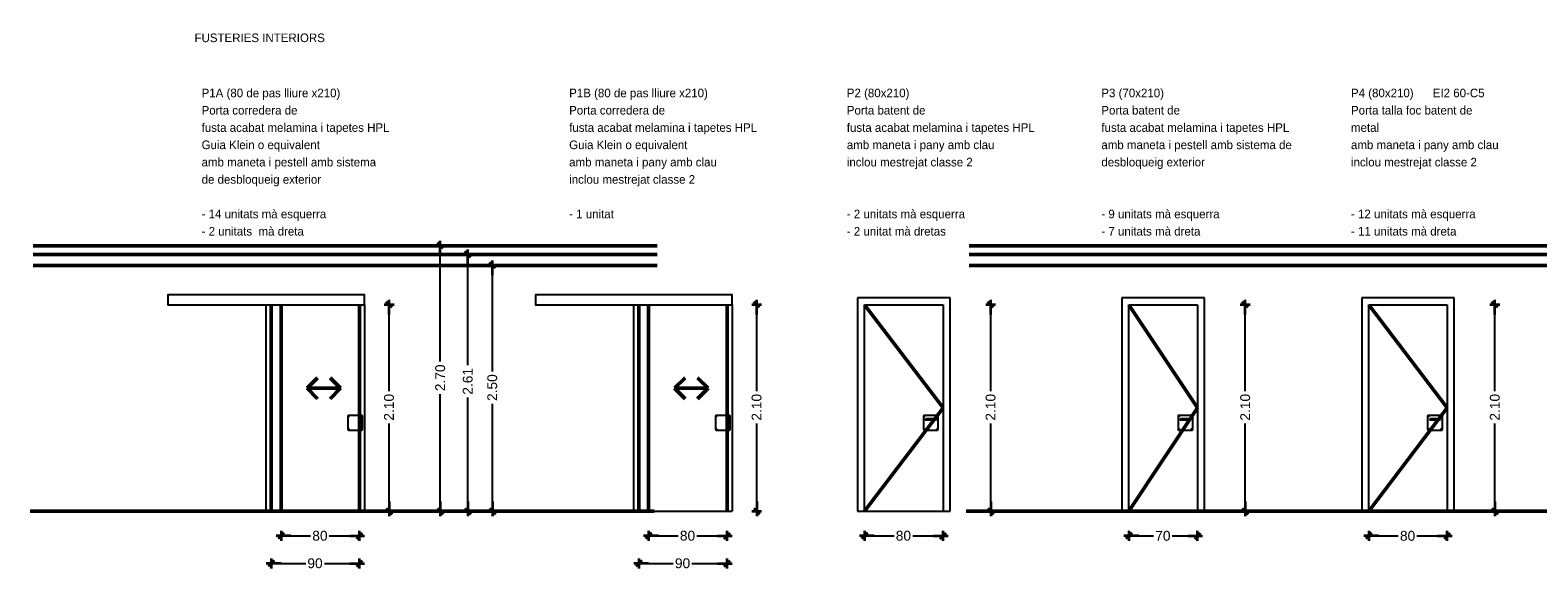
# Model space of a CAD drawing. Header units: metres. Extents: x -1 to 482, y -6 to 50.
# Tile 20 of 21: x 452.13 to 467.47, y 44.08 to 49.57. Entities that reach past the tile are written whole.
import ezdxf

# ---------------------------------------------------------------- set-up
doc = ezdxf.new("R2010")
doc.units = ezdxf.units.M
doc.header["$PDMODE"] = 65
doc.linetypes.add('CONTINUA', pattern=[0])
doc.linetypes.add('VERDECKT', pattern=[9.525, 6.35, -3.175])
doc.layers.add('FUSTERIES INTERIORS', color=7, linetype='CONTINUA', lineweight=25)
doc.styles.add('ARIAL', font='arial.ttf')
doc.styles.add('Century Gothic', font='txt')
doc.dimstyles.new('DIMSTYLE_2', dxfattribs={"dimtxt": 0.1, "dimasz": 0.1, "dimexe": 0, "dimexo": 1e-06, "dimgap": 0.05, "dimtad": 0, "dimrnd": 0.01, "dimzin": 4, "dimdsep": 46, "dimtxsty": 'ARIAL', "dimblk1": 'ALL_ML_STRICH', "dimblk2": 'ALL_ML_STRICH', "dimsah": 1, "dimcen": 0, "dimse1": 1, "dimse2": 1, "dimclrd": 2, "dimclre": 2, "dimclrt": 2, "dimadec": 0, "dimazin": 0, "dimtfac": 1, "dimtdec": 0, "dimtix": 1, "dimtmove": 2, "dimatfit": 3, "dimfxl": 0, "dimtzin": 0, "dimlwd": 0, "dimlwe": 35, "dimarcsym": 0})
doc.dimstyles.new('DIMSTYLE_3', dxfattribs={"dimtxt": 0.1, "dimasz": 0.1, "dimexe": 0, "dimexo": 1e-06, "dimgap": 0.05, "dimtad": 0, "dimdec": 0, "dimlfac": 100, "dimrnd": 1, "dimzin": 4, "dimdsep": 46, "dimtxsty": 'ARIAL', "dimblk1": 'ALL_ML_STRICH', "dimblk2": 'ALL_ML_STRICH', "dimsah": 1, "dimcen": 0, "dimse1": 1, "dimse2": 1, "dimclrd": 2, "dimclre": 2, "dimclrt": 2, "dimadec": 0, "dimazin": 0, "dimtfac": 1, "dimtdec": 0, "dimtix": 1, "dimtmove": 2, "dimatfit": 3, "dimfxl": 0, "dimtzin": 0, "dimlwd": 0, "dimlwe": 35, "dimarcsym": 0})
doc.dimstyles.new('DIMSTYLE_4', dxfattribs={"dimtxt": 0.1, "dimasz": 0.1, "dimexe": 0, "dimexo": 1e-06, "dimgap": 0.05, "dimtad": 0, "dimdec": 0, "dimlfac": 100, "dimrnd": 1, "dimzin": 4, "dimdsep": 46, "dimtxsty": 'ARIAL', "dimblk1": 'ALL_ML_STRICH', "dimblk2": 'ALL_ML_STRICH', "dimsah": 1, "dimcen": 0, "dimse1": 1, "dimse2": 1, "dimclrd": 2, "dimclre": 2, "dimclrt": 2, "dimadec": 0, "dimazin": 0, "dimtfac": 1, "dimtdec": 0, "dimtix": 1, "dimtmove": 2, "dimatfit": 3, "dimfxl": 0, "dimtzin": 0, "dimlwd": 0, "dimlwe": 35, "dimarcsym": 0})
doc.dimstyles.new('DIMSTYLE_5', dxfattribs={"dimtxt": 0.1, "dimasz": 0.1, "dimexe": 0, "dimexo": 1e-06, "dimgap": 0.05, "dimtad": 0, "dimrnd": 0.01, "dimzin": 4, "dimdsep": 46, "dimtxsty": 'ARIAL', "dimblk1": 'ALL_ML_STRICH', "dimblk2": 'ALL_ML_STRICH', "dimsah": 1, "dimcen": 0, "dimse1": 1, "dimse2": 1, "dimclrd": 2, "dimclre": 2, "dimclrt": 2, "dimadec": 0, "dimazin": 0, "dimtfac": 1, "dimtdec": 0, "dimtix": 1, "dimtmove": 2, "dimatfit": 3, "dimfxl": 0, "dimtzin": 0, "dimlwd": 0, "dimlwe": 35, "dimarcsym": 0})

# ---------------------------------------------------------------- blocks, each defined once
blk = doc.blocks.new('ALL_ML_STRICH')
at = {"color": 0, "linetype": 'ByBlock', "lineweight": -2}
for p, q in [((-1, 0), (0.5, 0)), ((-0.3, -0.3), (0.3, 0.3)), ((0, -0.5), (0, 0.5))]:
    blk.add_line(p, q, dxfattribs=at)
blk = doc.blocks.new('*D3')
at = {"layer": 'DEFPOINTS', "color": 2, "linetype": 'CONTINUA', "lineweight": 35, "transparency": 33554687}
for p in [(455.552, 46.778), (455.786, 44.678), (455.963, 44.678)]:
    blk.add_point(p, dxfattribs=at)
at = {"layer": 'FUSTERIES INTERIORS', "color": 2, "linetype": 'CONTINUA', "lineweight": -2, "transparency": 33554687}
for p, q in [((455.786, 45.9), (455.786, 46.778)), ((455.786, 44.678), (455.786, 45.57))]:
    blk.add_line(p, q, dxfattribs=at)
at = {"layer": 'FUSTERIES INTERIORS', "color": 2, "linetype": 'CONTINUA', "lineweight": 35, "transparency": 33554687, "xscale": 0.1, "yscale": 0.1, "zscale": 0.1}
for p, rotation in [((455.786, 46.778), 90), ((455.786, 44.678), 270)]:
    blk.add_blockref('ALL_ML_STRICH', p, dxfattribs=dict(at, rotation=rotation))
at = {"layer": 'FUSTERIES INTERIORS', "color": 2, "linetype": 'CONTINUA', "lineweight": 35, "transparency": 33554687, "insert": (455.785, 45.735), "char_height": 0.1, "width": 0.4, "attachment_point": 5, "rotation": 90, "style": 'ARIAL'}
blk.add_mtext('\\A1;{\\A1;{2.10\\H0.066000;\\S^ ;}}', dxfattribs=at)
blk = doc.blocks.new('*D4')
at = {"layer": 'DEFPOINTS', "color": 2, "linetype": 'CONTINUA', "lineweight": 35, "transparency": 33554687}
for p in [(454.586, 44.851), (455.486, 44.902), (454.586, 44.148)]:
    blk.add_point(p, dxfattribs=at)
at = {"layer": 'FUSTERIES INTERIORS', "color": 2, "linetype": 'CONTINUA', "lineweight": -2, "transparency": 33554687}
for p, q in [((454.586, 44.148), (454.937, 44.148)), ((455.127, 44.148), (455.486, 44.148))]:
    blk.add_line(p, q, dxfattribs=at)
at = {"layer": 'FUSTERIES INTERIORS', "color": 2, "linetype": 'CONTINUA', "lineweight": 35, "transparency": 33554687, "xscale": 0.1, "yscale": 0.1, "zscale": 0.1, "rotation": 180}
blk.add_blockref('ALL_ML_STRICH', (454.586, 44.148), dxfattribs=at)
at = {"layer": 'FUSTERIES INTERIORS', "color": 2, "linetype": 'CONTINUA', "lineweight": 35, "transparency": 33554687, "xscale": 0.1, "yscale": 0.1, "zscale": 0.1}
blk.add_blockref('ALL_ML_STRICH', (455.486, 44.148), dxfattribs=at)
at = {"layer": 'FUSTERIES INTERIORS', "color": 2, "linetype": 'CONTINUA', "lineweight": 35, "transparency": 33554687, "insert": (455.032, 44.149), "char_height": 0.1, "width": 0.2, "attachment_point": 5, "style": 'ARIAL'}
blk.add_mtext('\\A1;{90}', dxfattribs=at)
blk = doc.blocks.new('*D5')
at = {"layer": 'DEFPOINTS', "color": 2, "linetype": 'CONTINUA', "lineweight": 35, "transparency": 33554687}
for p in [(455.486, 44.958), (454.686, 44.899), (454.686, 44.428)]:
    blk.add_point(p, dxfattribs=at)
at = {"layer": 'FUSTERIES INTERIORS', "color": 2, "linetype": 'CONTINUA', "lineweight": -2, "transparency": 33554687}
for p, q in [((454.686, 44.428), (454.987, 44.428)), ((455.177, 44.428), (455.486, 44.428))]:
    blk.add_line(p, q, dxfattribs=at)
at = {"layer": 'FUSTERIES INTERIORS', "color": 2, "linetype": 'CONTINUA', "lineweight": 35, "transparency": 33554687, "xscale": 0.1, "yscale": 0.1, "zscale": 0.1, "rotation": 180}
blk.add_blockref('ALL_ML_STRICH', (454.686, 44.428), dxfattribs=at)
at = {"layer": 'FUSTERIES INTERIORS', "color": 2, "linetype": 'CONTINUA', "lineweight": 35, "transparency": 33554687, "xscale": 0.1, "yscale": 0.1, "zscale": 0.1}
blk.add_blockref('ALL_ML_STRICH', (455.486, 44.428), dxfattribs=at)
at = {"layer": 'FUSTERIES INTERIORS', "color": 2, "linetype": 'CONTINUA', "lineweight": 35, "transparency": 33554687, "insert": (455.082, 44.429), "char_height": 0.1, "width": 0.2, "attachment_point": 5, "style": 'ARIAL'}
blk.add_mtext('\\A1;{80}', dxfattribs=at)
blk = doc.blocks.new('*D6')
at = {"layer": 'DEFPOINTS', "color": 2, "linetype": 'CONTINUA', "lineweight": 35, "transparency": 33554687}
for p in [(456.317, 47.378), (456.294, 44.678), (456.307, 44.678)]:
    blk.add_point(p, dxfattribs=at)
at = {"layer": 'FUSTERIES INTERIORS', "color": 2, "linetype": 'CONTINUA', "lineweight": -2, "transparency": 33554687}
for p, q in [((456.307, 46.2), (456.307, 47.378)), ((456.307, 44.678), (456.307, 45.87))]:
    blk.add_line(p, q, dxfattribs=at)
at = {"layer": 'FUSTERIES INTERIORS', "color": 2, "linetype": 'CONTINUA', "lineweight": 35, "transparency": 33554687, "xscale": 0.1, "yscale": 0.1, "zscale": 0.1}
for p, rotation in [((456.307, 47.378), 90), ((456.307, 44.678), 270)]:
    blk.add_blockref('ALL_ML_STRICH', p, dxfattribs=dict(at, rotation=rotation))
at = {"layer": 'FUSTERIES INTERIORS', "color": 2, "linetype": 'CONTINUA', "lineweight": 35, "transparency": 33554687, "insert": (456.306, 46.035), "char_height": 0.1, "width": 0.4, "attachment_point": 5, "rotation": 90, "style": 'ARIAL'}
blk.add_mtext('\\A1;{\\A1;{2.70\\H0.066000;\\S^ ;}}', dxfattribs=at)
blk = doc.blocks.new('*D7')
at = {"layer": 'DEFPOINTS', "color": 2, "linetype": 'CONTINUA', "lineweight": 35, "transparency": 33554687}
for p in [(456.655, 47.288), (456.574, 44.678), (456.587, 44.678)]:
    blk.add_point(p, dxfattribs=at)
at = {"layer": 'FUSTERIES INTERIORS', "color": 2, "linetype": 'CONTINUA', "lineweight": -2, "transparency": 33554687}
for p, q in [((456.587, 46.164), (456.587, 47.288)), ((456.587, 44.678), (456.587, 45.834))]:
    blk.add_line(p, q, dxfattribs=at)
at = {"layer": 'FUSTERIES INTERIORS', "color": 2, "linetype": 'CONTINUA', "lineweight": 35, "transparency": 33554687, "xscale": 0.1, "yscale": 0.1, "zscale": 0.1}
for p, rotation in [((456.587, 47.288), 90), ((456.587, 44.678), 270)]:
    blk.add_blockref('ALL_ML_STRICH', p, dxfattribs=dict(at, rotation=rotation))
at = {"layer": 'FUSTERIES INTERIORS', "color": 2, "linetype": 'CONTINUA', "lineweight": 35, "transparency": 33554687, "insert": (456.586, 45.999), "char_height": 0.1, "width": 0.4, "attachment_point": 5, "rotation": 90, "style": 'ARIAL'}
blk.add_mtext('\\A1;{\\A1;{2.61\\H0.066000;\\S^ ;}}', dxfattribs=at)
blk = doc.blocks.new('*D8')
at = {"layer": 'DEFPOINTS', "color": 2, "linetype": 'CONTINUA', "lineweight": 35, "transparency": 33554687}
for p in [(456.847, 47.178), (456.824, 44.678), (456.837, 44.678)]:
    blk.add_point(p, dxfattribs=at)
at = {"layer": 'FUSTERIES INTERIORS', "color": 2, "linetype": 'CONTINUA', "lineweight": -2, "transparency": 33554687}
for p, q in [((456.837, 46.1), (456.837, 47.178)), ((456.837, 44.678), (456.837, 45.77))]:
    blk.add_line(p, q, dxfattribs=at)
at = {"layer": 'FUSTERIES INTERIORS', "color": 2, "linetype": 'CONTINUA', "lineweight": 35, "transparency": 33554687, "xscale": 0.1, "yscale": 0.1, "zscale": 0.1}
for p, rotation in [((456.837, 47.178), 90), ((456.837, 44.678), 270)]:
    blk.add_blockref('ALL_ML_STRICH', p, dxfattribs=dict(at, rotation=rotation))
at = {"layer": 'FUSTERIES INTERIORS', "color": 2, "linetype": 'CONTINUA', "lineweight": 35, "transparency": 33554687, "insert": (456.836, 45.935), "char_height": 0.1, "width": 0.4, "attachment_point": 5, "rotation": 90, "style": 'ARIAL'}
blk.add_mtext('\\A1;{\\A1;{2.50\\H0.066000;\\S^ ;}}', dxfattribs=at)
blk = doc.blocks.new('*D9')
at = {"layer": 'DEFPOINTS', "color": 2, "linetype": 'CONTINUA', "lineweight": 35, "transparency": 33554687}
for p in [(460.623, 44.678), (461.423, 44.678), (460.623, 44.428)]:
    blk.add_point(p, dxfattribs=at)
at = {"layer": 'FUSTERIES INTERIORS', "color": 2, "linetype": 'CONTINUA', "lineweight": -2, "transparency": 33554687}
for p, q in [((460.623, 44.428), (460.924, 44.428)), ((461.114, 44.428), (461.423, 44.428))]:
    blk.add_line(p, q, dxfattribs=at)
at = {"layer": 'FUSTERIES INTERIORS', "color": 2, "linetype": 'CONTINUA', "lineweight": 35, "transparency": 33554687, "xscale": 0.1, "yscale": 0.1, "zscale": 0.1, "rotation": 180}
blk.add_blockref('ALL_ML_STRICH', (460.623, 44.428), dxfattribs=at)
at = {"layer": 'FUSTERIES INTERIORS', "color": 2, "linetype": 'CONTINUA', "lineweight": 35, "transparency": 33554687, "xscale": 0.1, "yscale": 0.1, "zscale": 0.1}
blk.add_blockref('ALL_ML_STRICH', (461.423, 44.428), dxfattribs=at)
at = {"layer": 'FUSTERIES INTERIORS', "color": 2, "linetype": 'CONTINUA', "lineweight": 35, "transparency": 33554687, "insert": (461.019, 44.429), "char_height": 0.1, "width": 0.2, "attachment_point": 5, "style": 'ARIAL'}
blk.add_mtext('\\A1;{80}', dxfattribs=at)
blk = doc.blocks.new('*D10')
at = {"layer": 'DEFPOINTS', "color": 2, "linetype": 'CONTINUA', "lineweight": 35, "transparency": 33554687}
for p in [(461.449, 46.778), (461.894, 44.678), (461.907, 44.678)]:
    blk.add_point(p, dxfattribs=at)
at = {"layer": 'FUSTERIES INTERIORS', "color": 2, "linetype": 'CONTINUA', "lineweight": -2, "transparency": 33554687}
for p, q in [((461.907, 45.9), (461.907, 46.778)), ((461.907, 44.678), (461.907, 45.57))]:
    blk.add_line(p, q, dxfattribs=at)
at = {"layer": 'FUSTERIES INTERIORS', "color": 2, "linetype": 'CONTINUA', "lineweight": 35, "transparency": 33554687, "xscale": 0.1, "yscale": 0.1, "zscale": 0.1}
for p, rotation in [((461.907, 46.778), 90), ((461.907, 44.678), 270)]:
    blk.add_blockref('ALL_ML_STRICH', p, dxfattribs=dict(at, rotation=rotation))
at = {"layer": 'FUSTERIES INTERIORS', "color": 2, "linetype": 'CONTINUA', "lineweight": 35, "transparency": 33554687, "insert": (461.906, 45.735), "char_height": 0.1, "width": 0.4, "attachment_point": 5, "rotation": 90, "style": 'ARIAL'}
blk.add_mtext('\\A1;{\\A1;{2.10\\H0.066000;\\S^ ;}}', dxfattribs=at)
blk = doc.blocks.new('*D11')
at = {"layer": 'DEFPOINTS', "color": 2, "linetype": 'CONTINUA', "lineweight": 35, "transparency": 33554687}
for p in [(463.313, 44.678), (464.013, 44.678), (463.313, 44.428)]:
    blk.add_point(p, dxfattribs=at)
at = {"layer": 'FUSTERIES INTERIORS', "color": 2, "linetype": 'CONTINUA', "lineweight": -2, "transparency": 33554687}
for p, q in [((463.313, 44.428), (463.564, 44.428)), ((463.754, 44.428), (464.013, 44.428))]:
    blk.add_line(p, q, dxfattribs=at)
at = {"layer": 'FUSTERIES INTERIORS', "color": 2, "linetype": 'CONTINUA', "lineweight": 35, "transparency": 33554687, "xscale": 0.1, "yscale": 0.1, "zscale": 0.1, "rotation": 180}
blk.add_blockref('ALL_ML_STRICH', (463.313, 44.428), dxfattribs=at)
at = {"layer": 'FUSTERIES INTERIORS', "color": 2, "linetype": 'CONTINUA', "lineweight": 35, "transparency": 33554687, "xscale": 0.1, "yscale": 0.1, "zscale": 0.1}
blk.add_blockref('ALL_ML_STRICH', (464.013, 44.428), dxfattribs=at)
at = {"layer": 'FUSTERIES INTERIORS', "color": 2, "linetype": 'CONTINUA', "lineweight": 35, "transparency": 33554687, "insert": (463.659, 44.428), "char_height": 0.1, "width": 0.2, "attachment_point": 5, "style": 'ARIAL'}
blk.add_mtext('\\A1;{70}', dxfattribs=at)
blk = doc.blocks.new('*D12')
at = {"layer": 'DEFPOINTS', "color": 2, "linetype": 'CONTINUA', "lineweight": 35, "transparency": 33554687}
for p in [(464.039, 46.778), (464.484, 44.678), (464.497, 44.678)]:
    blk.add_point(p, dxfattribs=at)
at = {"layer": 'FUSTERIES INTERIORS', "color": 2, "linetype": 'CONTINUA', "lineweight": -2, "transparency": 33554687}
for p, q in [((464.497, 45.9), (464.497, 46.778)), ((464.497, 44.678), (464.497, 45.57))]:
    blk.add_line(p, q, dxfattribs=at)
at = {"layer": 'FUSTERIES INTERIORS', "color": 2, "linetype": 'CONTINUA', "lineweight": 35, "transparency": 33554687, "xscale": 0.1, "yscale": 0.1, "zscale": 0.1}
for p, rotation in [((464.497, 46.778), 90), ((464.497, 44.678), 270)]:
    blk.add_blockref('ALL_ML_STRICH', p, dxfattribs=dict(at, rotation=rotation))
at = {"layer": 'FUSTERIES INTERIORS', "color": 2, "linetype": 'CONTINUA', "lineweight": 35, "transparency": 33554687, "insert": (464.497, 45.735), "char_height": 0.1, "width": 0.4, "attachment_point": 5, "rotation": 90, "style": 'ARIAL'}
blk.add_mtext('\\A1;{\\A1;{2.10\\H0.066000;\\S^ ;}}', dxfattribs=at)
blk = doc.blocks.new('*D13')
at = {"layer": 'DEFPOINTS', "color": 2, "linetype": 'CONTINUA', "lineweight": 35, "transparency": 33554687}
for p in [(465.753, 44.678), (466.553, 44.678), (465.753, 44.428)]:
    blk.add_point(p, dxfattribs=at)
at = {"layer": 'FUSTERIES INTERIORS', "color": 2, "linetype": 'CONTINUA', "lineweight": -2, "transparency": 33554687}
for p, q in [((465.753, 44.428), (466.054, 44.428)), ((466.244, 44.428), (466.553, 44.428))]:
    blk.add_line(p, q, dxfattribs=at)
at = {"layer": 'FUSTERIES INTERIORS', "color": 2, "linetype": 'CONTINUA', "lineweight": 35, "transparency": 33554687, "xscale": 0.1, "yscale": 0.1, "zscale": 0.1, "rotation": 180}
blk.add_blockref('ALL_ML_STRICH', (465.753, 44.428), dxfattribs=at)
at = {"layer": 'FUSTERIES INTERIORS', "color": 2, "linetype": 'CONTINUA', "lineweight": 35, "transparency": 33554687, "xscale": 0.1, "yscale": 0.1, "zscale": 0.1}
blk.add_blockref('ALL_ML_STRICH', (466.553, 44.428), dxfattribs=at)
at = {"layer": 'FUSTERIES INTERIORS', "color": 2, "linetype": 'CONTINUA', "lineweight": 35, "transparency": 33554687, "insert": (466.149, 44.428), "char_height": 0.1, "width": 0.2, "attachment_point": 5, "style": 'ARIAL'}
blk.add_mtext('\\A1;{80}', dxfattribs=at)
blk = doc.blocks.new('*D14')
at = {"layer": 'DEFPOINTS', "color": 2, "linetype": 'CONTINUA', "lineweight": 35, "transparency": 33554687}
for p in [(466.579, 46.778), (467.024, 44.678), (467.037, 44.678)]:
    blk.add_point(p, dxfattribs=at)
at = {"layer": 'FUSTERIES INTERIORS', "color": 2, "linetype": 'CONTINUA', "lineweight": -2, "transparency": 33554687}
for p, q in [((467.037, 45.9), (467.037, 46.778)), ((467.037, 44.678), (467.037, 45.57))]:
    blk.add_line(p, q, dxfattribs=at)
at = {"layer": 'FUSTERIES INTERIORS', "color": 2, "linetype": 'CONTINUA', "lineweight": 35, "transparency": 33554687, "xscale": 0.1, "yscale": 0.1, "zscale": 0.1}
for p, rotation in [((467.037, 46.778), 90), ((467.037, 44.678), 270)]:
    blk.add_blockref('ALL_ML_STRICH', p, dxfattribs=dict(at, rotation=rotation))
at = {"layer": 'FUSTERIES INTERIORS', "color": 2, "linetype": 'CONTINUA', "lineweight": 35, "transparency": 33554687, "insert": (467.037, 45.735), "char_height": 0.1, "width": 0.4, "attachment_point": 5, "rotation": 90, "style": 'ARIAL'}
blk.add_mtext('\\A1;{\\A1;{2.10\\H0.066000;\\S^ ;}}', dxfattribs=at)
blk = doc.blocks.new('*D19')
at = {"layer": 'DEFPOINTS', "color": 2, "linetype": 'CONTINUA', "lineweight": 35, "transparency": 33554687}
for p in [(459.292, 46.778), (459.526, 44.678), (459.703, 44.678)]:
    blk.add_point(p, dxfattribs=at)
at = {"layer": 'FUSTERIES INTERIORS', "color": 2, "linetype": 'CONTINUA', "lineweight": -2, "transparency": 33554687}
for p, q in [((459.526, 45.9), (459.526, 46.778)), ((459.526, 44.678), (459.526, 45.57))]:
    blk.add_line(p, q, dxfattribs=at)
at = {"layer": 'FUSTERIES INTERIORS', "color": 2, "linetype": 'CONTINUA', "lineweight": 35, "transparency": 33554687, "xscale": 0.1, "yscale": 0.1, "zscale": 0.1}
for p, rotation in [((459.526, 46.778), 90), ((459.526, 44.678), 270)]:
    blk.add_blockref('ALL_ML_STRICH', p, dxfattribs=dict(at, rotation=rotation))
at = {"layer": 'FUSTERIES INTERIORS', "color": 2, "linetype": 'CONTINUA', "lineweight": 35, "transparency": 33554687, "insert": (459.525, 45.735), "char_height": 0.1, "width": 0.4, "attachment_point": 5, "rotation": 90, "style": 'ARIAL'}
blk.add_mtext('\\A1;{\\A1;{2.10\\H0.066000;\\S^ ;}}', dxfattribs=at)
blk = doc.blocks.new('*D20')
at = {"layer": 'DEFPOINTS', "color": 2, "linetype": 'CONTINUA', "lineweight": 35, "transparency": 33554687}
for p in [(458.326, 44.851), (459.226, 44.902), (458.326, 44.148)]:
    blk.add_point(p, dxfattribs=at)
at = {"layer": 'FUSTERIES INTERIORS', "color": 2, "linetype": 'CONTINUA', "lineweight": -2, "transparency": 33554687}
for p, q in [((458.326, 44.148), (458.677, 44.148)), ((458.867, 44.148), (459.226, 44.148))]:
    blk.add_line(p, q, dxfattribs=at)
at = {"layer": 'FUSTERIES INTERIORS', "color": 2, "linetype": 'CONTINUA', "lineweight": 35, "transparency": 33554687, "xscale": 0.1, "yscale": 0.1, "zscale": 0.1, "rotation": 180}
blk.add_blockref('ALL_ML_STRICH', (458.326, 44.148), dxfattribs=at)
at = {"layer": 'FUSTERIES INTERIORS', "color": 2, "linetype": 'CONTINUA', "lineweight": 35, "transparency": 33554687, "xscale": 0.1, "yscale": 0.1, "zscale": 0.1}
blk.add_blockref('ALL_ML_STRICH', (459.226, 44.148), dxfattribs=at)
at = {"layer": 'FUSTERIES INTERIORS', "color": 2, "linetype": 'CONTINUA', "lineweight": 35, "transparency": 33554687, "insert": (458.772, 44.149), "char_height": 0.1, "width": 0.2, "attachment_point": 5, "style": 'ARIAL'}
blk.add_mtext('\\A1;{90}', dxfattribs=at)
blk = doc.blocks.new('*D21')
at = {"layer": 'DEFPOINTS', "color": 2, "linetype": 'CONTINUA', "lineweight": 35, "transparency": 33554687}
for p in [(459.226, 44.958), (458.426, 44.899), (458.426, 44.428)]:
    blk.add_point(p, dxfattribs=at)
at = {"layer": 'FUSTERIES INTERIORS', "color": 2, "linetype": 'CONTINUA', "lineweight": -2, "transparency": 33554687}
for p, q in [((458.426, 44.428), (458.727, 44.428)), ((458.917, 44.428), (459.226, 44.428))]:
    blk.add_line(p, q, dxfattribs=at)
at = {"layer": 'FUSTERIES INTERIORS', "color": 2, "linetype": 'CONTINUA', "lineweight": 35, "transparency": 33554687, "xscale": 0.1, "yscale": 0.1, "zscale": 0.1, "rotation": 180}
blk.add_blockref('ALL_ML_STRICH', (458.426, 44.428), dxfattribs=at)
at = {"layer": 'FUSTERIES INTERIORS', "color": 2, "linetype": 'CONTINUA', "lineweight": 35, "transparency": 33554687, "xscale": 0.1, "yscale": 0.1, "zscale": 0.1}
blk.add_blockref('ALL_ML_STRICH', (459.226, 44.428), dxfattribs=at)
at = {"layer": 'FUSTERIES INTERIORS', "color": 2, "linetype": 'CONTINUA', "lineweight": 35, "transparency": 33554687, "insert": (458.822, 44.429), "char_height": 0.1, "width": 0.2, "attachment_point": 5, "style": 'ARIAL'}
blk.add_mtext('\\A1;{80}', dxfattribs=at)

msp = doc.modelspace()

# ---------------------------------------------------------------- linework, layer by layer
at = {"layer": 'FUSTERIES INTERIORS', "color": 202, "linetype": 'VERDECKT', "lineweight": 50, "transparency": 33554687}
for p, q in [((452.164, 47.378), (482.434, 47.378)), ((452.164, 47.288), (482.434, 47.288)), ((452.164, 47.178), (482.434, 47.178)), ((452.134, 44.678), (482.404, 44.678))]:
    msp.add_line(p, q, dxfattribs=at)
at = {"layer": 'FUSTERIES INTERIORS', "color": 7, "linetype": 'CONTINUA', "lineweight": 25, "transparency": 33554687}
for p, q in [((461.493, 46.848), (460.553, 46.848)), ((460.553, 46.848), (460.553, 44.678)), ((461.493, 44.678), (461.493, 46.848)), ((464.083, 46.848), (463.243, 46.848)), ((463.243, 46.848), (463.243, 44.678)), ((464.083, 44.678), (464.083, 46.848)), ((466.623, 46.848), (465.683, 46.848)), ((465.683, 46.848), (465.683, 44.678)), ((466.623, 44.678), (466.623, 46.848)), ((454.536, 44.678), (454.536, 46.778)), ((454.636, 46.778), (455.536, 46.778)), ((455.536, 46.778), (455.536, 44.678)), ((458.276, 44.678), (458.276, 46.778)), ((458.376, 46.778), (459.276, 46.778)), ((459.276, 46.778), (459.276, 44.678)), ((460.623, 44.678), (460.623, 46.778)), ((460.623, 46.778), (461.423, 46.778)), ((461.423, 46.778), (461.423, 44.678)), ((463.313, 44.678), (463.313, 46.778)), ((463.313, 46.778), (464.013, 46.778)), ((464.013, 46.778), (464.013, 44.678)), ((465.753, 44.678), (465.753, 46.778)), ((465.753, 46.778), (466.553, 46.778)), ((466.553, 46.778), (466.553, 44.678)), ((455.366, 45.643), (455.366, 45.513)), ((455.506, 45.653), (455.376, 45.653)), ((455.487, 45.612), (455.487, 45.533)), ((455.496, 45.533), (455.496, 45.612)), ((455.516, 45.513), (455.516, 45.643)), ((459.106, 45.643), (459.106, 45.513)), ((459.246, 45.653), (459.116, 45.653)), ((459.227, 45.612), (459.227, 45.533)), ((459.236, 45.533), (459.236, 45.612)), ((459.256, 45.513), (459.256, 45.643)), ((461.223, 45.643), (461.223, 45.513)), ((461.363, 45.653), (461.233, 45.653)), ((461.348, 45.617), (461.248, 45.617)), ((461.248, 45.608), (461.348, 45.608)), ((461.373, 45.513), (461.373, 45.643)), ((463.813, 45.643), (463.813, 45.513)), ((463.953, 45.653), (463.823, 45.653)), ((463.938, 45.617), (463.838, 45.617)), ((463.838, 45.608), (463.938, 45.608)), ((463.963, 45.513), (463.963, 45.643)), ((466.353, 45.643), (466.353, 45.513)), ((466.493, 45.653), (466.363, 45.653)), ((466.478, 45.617), (466.378, 45.617)), ((466.378, 45.608), (466.478, 45.608)), ((466.503, 45.513), (466.503, 45.643)), ((455.376, 45.503), (455.506, 45.503)), ((459.116, 45.503), (459.246, 45.503)), ((461.233, 45.503), (461.363, 45.503)), ((463.823, 45.503), (463.953, 45.503)), ((466.363, 45.503), (466.493, 45.503)), ((454.536, 44.678), (455.536, 44.678)), ((458.276, 44.678), (459.276, 44.678)), ((460.553, 44.678), (460.623, 44.678)), ((460.623, 44.678), (461.423, 44.678)), ((461.423, 44.678), (461.493, 44.678)), ((463.243, 44.678), (463.313, 44.678)), ((463.313, 44.678), (464.013, 44.678)), ((464.013, 44.678), (464.083, 44.678)), ((465.683, 44.678), (465.753, 44.678)), ((465.753, 44.678), (466.553, 44.678)), ((466.553, 44.678), (466.623, 44.678))]:
    msp.add_line(p, q, dxfattribs=at)
at = {"layer": 'FUSTERIES INTERIORS', "color": 202, "linetype": 'CONTINUA', "lineweight": 50, "transparency": 33554687}
for p, q in [((454.586, 44.678), (454.586, 46.778)), ((454.686, 44.678), (454.686, 46.778)), ((455.486, 44.678), (455.486, 46.778)), ((458.326, 44.678), (458.326, 46.778)), ((458.426, 44.678), (458.426, 46.778)), ((459.226, 44.678), (459.226, 46.778)), ((460.623, 46.778), (461.423, 45.728)), ((463.313, 46.778), (464.013, 45.728)), ((465.753, 46.778), (466.553, 45.728)), ((454.951, 45.928), (455.057, 46.034)), ((455.291, 45.928), (455.185, 46.034)), ((458.691, 45.928), (458.797, 46.034)), ((459.031, 45.928), (458.925, 46.034)), ((455.291, 45.928), (454.951, 45.928)), ((454.951, 45.928), (455.057, 45.821)), ((455.291, 45.928), (455.185, 45.821)), ((459.031, 45.928), (458.691, 45.928)), ((458.691, 45.928), (458.797, 45.821)), ((459.031, 45.928), (458.925, 45.821)), ((461.423, 45.728), (460.623, 44.678)), ((464.013, 45.728), (463.313, 44.678)), ((466.553, 45.728), (465.753, 44.678))]:
    msp.add_line(p, q, dxfattribs=at)
at = {"layer": 'FUSTERIES INTERIORS', "color": 7, "linetype": 'CONTINUA', "lineweight": 25, "transparency": 33554687}
for points in [[(455.536, 46.778), (455.536, 46.878), (453.536, 46.878), (453.536, 46.778), (455.536, 46.778)], [(459.276, 46.778), (459.276, 46.878), (457.276, 46.878), (457.276, 46.778), (459.276, 46.778)]]:
    msp.add_lwpolyline(points, close=True, dxfattribs=at)
for centre in [(455.376, 45.643), (455.506, 45.643), (459.116, 45.643), (459.246, 45.643), (461.233, 45.643), (461.363, 45.643), (463.823, 45.643), (463.953, 45.643), (466.363, 45.643), (466.493, 45.643), (455.376, 45.513), (455.506, 45.513), (459.116, 45.513), (459.246, 45.513), (461.233, 45.513), (461.363, 45.513), (463.823, 45.513), (463.953, 45.513), (466.363, 45.513), (466.493, 45.513)]:
    msp.add_circle(centre, 0.0025, dxfattribs=at)
for centre, radius, start, end in [((455.376, 45.643), 0.01, 90, 180), ((455.491, 45.612), 0.00469, 0, 180), ((455.506, 45.643), 0.01, 0, 90), ((459.116, 45.643), 0.01, 90, 180), ((459.231, 45.612), 0.00469, 0, 180), ((459.246, 45.643), 0.01, 0, 90), ((461.233, 45.643), 0.01, 90, 180), ((461.248, 45.612), 0.00469, 90, 270), ((461.348, 45.612), 0.00469, 270, 90), ((461.363, 45.643), 0.01, 0, 90), ((463.823, 45.643), 0.01, 90, 180), ((463.838, 45.612), 0.00469, 90, 270), ((463.938, 45.612), 0.00469, 270, 90), ((463.953, 45.643), 0.01, 0, 90), ((466.363, 45.643), 0.01, 90, 180), ((466.378, 45.612), 0.00469, 90, 270), ((466.478, 45.612), 0.00469, 270, 90), ((466.493, 45.643), 0.01, 0, 90), ((455.376, 45.513), 0.01, 180, 270), ((455.491, 45.533), 0.00469, 180, 0), ((455.506, 45.513), 0.01, 270, 0), ((459.116, 45.513), 0.01, 180, 270), ((459.231, 45.533), 0.00469, 180, 0), ((459.246, 45.513), 0.01, 270, 0), ((461.233, 45.513), 0.01, 180, 270), ((461.363, 45.513), 0.01, 270, 0), ((463.823, 45.513), 0.01, 180, 270), ((463.953, 45.513), 0.01, 270, 0), ((466.363, 45.513), 0.01, 180, 270), ((466.493, 45.513), 0.01, 270, 0)]:
    msp.add_arc(centre, radius, start, end, dxfattribs=at)

# ---------------------------------------------------------------- texts
at = {"layer": 'FUSTERIES INTERIORS', "lineweight": 25, "transparency": 33554687, "insert": (453.806, 49.446), "char_height": 0.0875, "width": 1.27313, "attachment_point": 7, "style": 'Century Gothic'}
msp.add_mtext('FUSTERIES\\~INTERIORS\\~\\~', dxfattribs=at)
at = {"layer": 'FUSTERIES INTERIORS', "lineweight": 25, "transparency": 33554687, "char_height": 0.0875, "attachment_point": 1, "line_spacing_factor": 1.204819, "style": 'Century Gothic'}
for s, insert, width in [('\\A1;{\\fCentury Gothic|i0|b0;\\H0.087500;\\W1.000000;\\C7;P1A (80 de pas lliure x210)}\\P{\\fCentury Gothic|i0|b0;\\H0.087500;\\W1.000000;\\C7;Porta corredera de }\\P{\\fCentury Gothic|i0|b0;\\H0.087500;\\W1.000000;\\C7;fusta acabat melamina i tapetes HPL}\\P{\\fCentury Gothic|i0|b0;\\H0.087500;\\W1.000000;\\C7;Guia Klein o equivalent }\\P{\\fCentury Gothic|i0|b0;\\H0.087500;\\W1.000000;\\C7;amb maneta i pestell amb sistema}\\P{\\fCentury Gothic|i0|b0;\\H0.087500;\\W1.000000;\\C7;de desbloqueig exterior}\\P}\\P{\\fCentury Gothic|i0|b0;\\H0.087500;\\W1.000000;\\C7;- 14 unitats mà esquerra}\\P{\\fCentury Gothic|i0|b0;\\H0.087500;\\W1.000000;\\C7;- 2 unitats  mà dreta}\\P', (453.878, 48.974), 2.23125), ('\\A1;{\\fCentury Gothic|i0|b0;\\H0.087500;\\W1.000000;\\C7;P1B (80 de pas lliure x210)}\\P{\\fCentury Gothic|i0|b0;\\H0.087500;\\W1.000000;\\C7;Porta corredera de }\\P{\\fCentury Gothic|i0|b0;\\H0.087500;\\W1.000000;\\C7;fusta acabat melamina i tapetes HPL}\\P{\\fCentury Gothic|i0|b0;\\H0.087500;\\W1.000000;\\C7;Guia Klein o equivalent }\\P{\\fCentury Gothic|i0|b0;\\H0.087500;\\W1.000000;\\C7;amb maneta i pany amb clau}\\P{\\fCentury Gothic|i0|b0;\\H0.087500;\\W1.000000;\\C7;inclou mestrejat classe 2}\\P}\\P{\\fCentury Gothic|i0|b0;\\H0.087500;\\W1.000000;\\C7;- 1 unitat}\\P', (457.618, 48.974), 2.23125), ('\\A1;{\\fCentury Gothic|i0|b0;\\H0.087500;\\W1.000000;\\C7;P2 (80x210)}\\P{\\fCentury Gothic|i0|b0;\\H0.087500;\\W1.000000;\\C7;Porta batent de }\\P{\\fCentury Gothic|i0|b0;\\H0.087500;\\W1.000000;\\C7;fusta acabat melamina i tapetes HPL}\\P{\\fCentury Gothic|i0|b0;\\H0.087500;\\W1.000000;\\C7;amb maneta i pany amb clau}\\P{\\fCentury Gothic|i0|b0;\\H0.087500;\\W1.000000;\\C7;inclou mestrejat classe 2}\\P}\\P}\\P{\\fCentury Gothic|i0|b0;\\H0.087500;\\W1.000000;\\C7;- 2 unitats mà esquerra}\\P{\\fCentury Gothic|i0|b0;\\H0.087500;\\W1.000000;\\C7;- 2 unitat mà dretas}\\P', (460.443, 48.974), 2.23125), ('\\A1;{\\fCentury Gothic|i0|b0;\\H0.087500;\\W1.000000;\\C7;P3 (70x210)}\\P{\\fCentury Gothic|i0|b0;\\H0.087500;\\W1.000000;\\C7;Porta batent de }\\P{\\fCentury Gothic|i0|b0;\\H0.087500;\\W1.000000;\\C7;fusta acabat melamina i tapetes HPL}\\P{\\fCentury Gothic|i0|b0;\\H0.087500;\\W1.000000;\\C7;amb maneta i pestell amb sistema de}\\P{\\fCentury Gothic|i0|b0;\\H0.087500;\\W1.000000;\\C7;desbloqueig exterior}\\P}\\P}\\P{\\fCentury Gothic|i0|b0;\\H0.087500;\\W1.000000;\\C7;- 9 unitats mà esquerra}\\P{\\fCentury Gothic|i0|b0;\\H0.087500;\\W1.000000;\\C7;- 7 unitats mà dreta}\\P', (463.033, 48.974), 2.27792), ('\\A1;{\\fCentury Gothic|i0|b0;\\H0.087500;\\W1.000000;\\C7;P4 (80x210)      EI2 60-C5}\\P{\\fCentury Gothic|i0|b0;\\H0.087500;\\W1.000000;\\C7;Porta talla foc batent de }\\P{\\fCentury Gothic|i0|b0;\\H0.087500;\\W1.000000;\\C7;metal }\\P{\\fCentury Gothic|i0|b0;\\H0.087500;\\W1.000000;\\C7;amb maneta i pany amb clau}\\P{\\fCentury Gothic|i0|b0;\\H0.087500;\\W1.000000;\\C7;inclou mestrejat classe 2}\\P}\\P}\\P{\\fCentury Gothic|i0|b0;\\H0.087500;\\W1.000000;\\C7;- 12 unitats mà esquerra}\\P{\\fCentury Gothic|i0|b0;\\H0.087500;\\W1.000000;\\C7;- 11 unitats mà dreta}\\P', (465.573, 48.974), 1.8375)]:
    msp.add_mtext(s, dxfattribs=dict(at, insert=insert, width=width))

# ---------------------------------------------------------------- dimensions: what is measured, and where the dimension line sits
at = {"layer": 'FUSTERIES INTERIORS', "color": 2, "linetype": 'CONTINUA', "lineweight": 35, "transparency": 33554687}
for base, p1, p2, dimstyle, picture, middle in [((456.307, 47.378), (456.294, 44.678), (456.317, 47.378), 'DIMSTYLE_5', '*D6', (456.306, 46.035)), ((456.587, 47.288), (456.574, 44.678), (456.655, 47.288), 'DIMSTYLE_5', '*D7', (456.586, 45.999)), ((456.837, 47.178), (456.824, 44.678), (456.847, 47.178), 'DIMSTYLE_5', '*D8', (456.836, 45.935)), ((455.786, 46.778), (455.963, 44.678), (455.552, 46.778), 'DIMSTYLE_2', '*D3', (455.785, 45.735)), ((459.526, 46.778), (459.703, 44.678), (459.292, 46.778), 'DIMSTYLE_5', '*D19', (459.525, 45.735)), ((461.907, 46.778), (461.894, 44.678), (461.449, 46.778), 'DIMSTYLE_5', '*D10', (461.906, 45.735)), ((464.497, 46.778), (464.484, 44.678), (464.039, 46.778), 'DIMSTYLE_5', '*D12', (464.497, 45.735)), ((467.037, 46.778), (467.024, 44.678), (466.579, 46.778), 'DIMSTYLE_5', '*D14', (467.037, 45.735))]:
    dim = msp.add_linear_dim(base=base, p1=p1, p2=p2, angle=90, dimstyle=dimstyle, override={"dimpost": '<>', "dimclrd": 2, "dimclre": 2, "dimclrt": 2, "dimlwd": 0, "dimlwe": 35}, dxfattribs=at)
    dim.commit()
    dim.dimension.update_dxf_attribs({"geometry": picture, "text_midpoint": middle, "dimtype": 160})
for base, p1, p2, dimstyle, picture, middle in [((455.486, 44.428), (454.686, 44.899), (455.486, 44.958), 'DIMSTYLE_4', '*D5', (455.082, 44.429)), ((459.226, 44.428), (458.426, 44.899), (459.226, 44.958), 'DIMSTYLE_4', '*D21', (458.822, 44.429)), ((455.486, 44.148), (454.586, 44.851), (455.486, 44.902), 'DIMSTYLE_3', '*D4', (455.032, 44.149)), ((459.226, 44.148), (458.326, 44.851), (459.226, 44.902), 'DIMSTYLE_4', '*D20', (458.772, 44.149)), ((461.423, 44.428), (460.623, 44.678), (461.423, 44.678), 'DIMSTYLE_4', '*D9', (461.019, 44.429)), ((464.013, 44.428), (463.313, 44.678), (464.013, 44.678), 'DIMSTYLE_4', '*D11', (463.659, 44.428)), ((466.553, 44.428), (465.753, 44.678), (466.553, 44.678), 'DIMSTYLE_4', '*D13', (466.149, 44.428))]:
    dim = msp.add_linear_dim(base=base, p1=p1, p2=p2, dimstyle=dimstyle, override={"dimpost": '<>', "dimclrd": 2, "dimclre": 2, "dimclrt": 2, "dimlwd": 0, "dimlwe": 35}, dxfattribs=at)
    dim.commit()
    dim.dimension.update_dxf_attribs({"geometry": picture, "text_midpoint": middle, "dimtype": 160})

doc.saveas('drawing.dxf')
